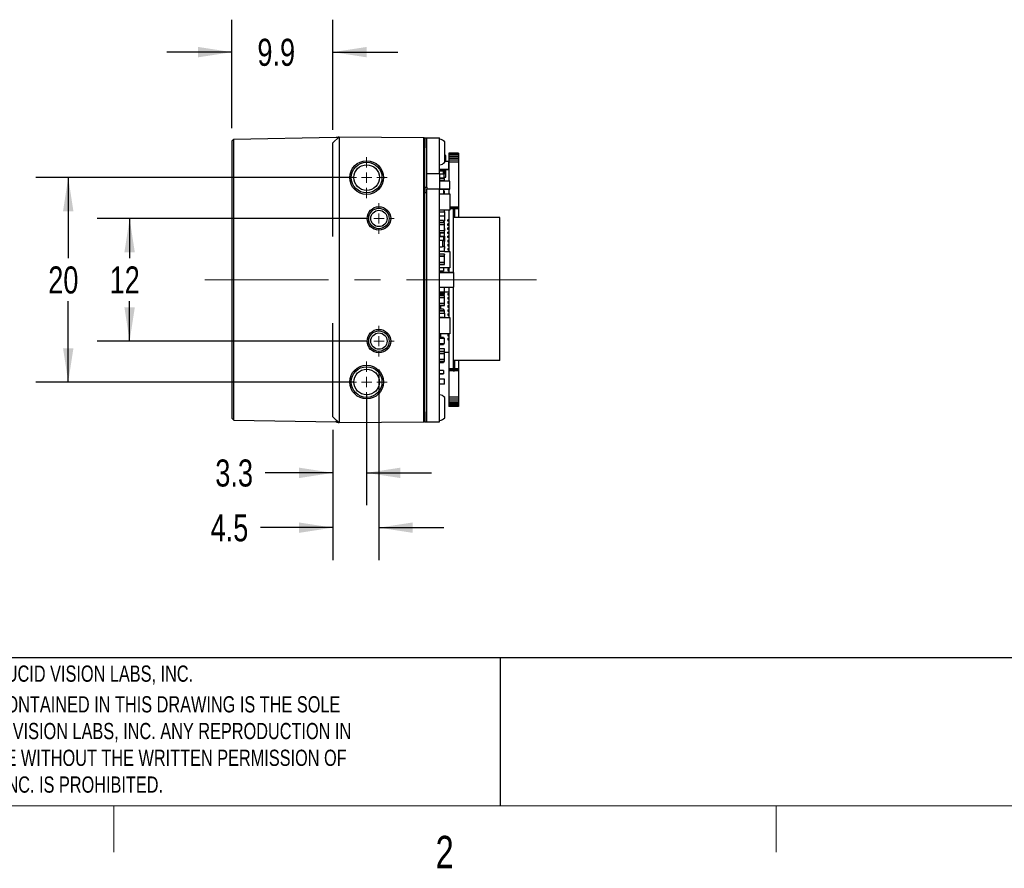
# Model space of a CAD drawing. Header units: millimetres. Extents: x 5 to 274, y 4 to 211.
# Tile 2 of 13: x 66 to 162, y 4 to 87. Entities that reach past the tile are written whole.
import ezdxf

# ---------------------------------------------------------------- set-up
doc = ezdxf.new("R2010")
doc.units = ezdxf.units.MM
doc.linetypes.add('CENTERX2', pattern=[20.32, 12.7, -2.54, 2.54, -2.54])
doc.layers.add('DIMENSIONS', color=8, linetype='Continuous')
doc.layers.add('FORMAT', color=7, linetype='Continuous')
doc.styles.add('SLDTEXTSTYLE0', font='TXT', dxfattribs={"width": 0.75})
doc.dimstyles.new('SLDDIMSTYLE1', dxfattribs={"dimtxt": 2.645833, "dimasz": 3.302, "dimexe": 0, "dimexo": 0.0625, "dimgap": 0.661458, "dimtad": 0, "dimtih": 1, "dimtoh": 1, "dimdec": 0, "dimrnd": 1e-09, "dimzin": 12, "dimdsep": 46, "dimtxsty": 'SLDTEXTSTYLE0', "dimsah": 1, "dimcen": 0.09, "dimadec": 0, "dimazin": 3, "dimtfac": 1, "dimtdec": 0, "dimtofl": 0, "dimtmove": 0, "dimatfit": 3, "dimfxl": 1, "dimfrac": 2, "dimtolj": 1, "dimtzin": 12, "dimarcsym": 0})
doc.dimstyles.new('SLDDIMSTYLE5', dxfattribs={"dimtxt": 2.645833, "dimasz": 3.302, "dimexe": 0, "dimexo": 0.0625, "dimgap": 0.661458, "dimtad": 0, "dimtih": 1, "dimtoh": 1, "dimdec": 1, "dimrnd": 1e-09, "dimzin": 12, "dimdsep": 46, "dimtxsty": 'SLDTEXTSTYLE0', "dimsah": 1, "dimcen": 0.09, "dimadec": 0, "dimazin": 3, "dimtfac": 1, "dimtdec": 3, "dimtmove": 0, "dimatfit": 0, "dimfxl": 1, "dimfrac": 2, "dimtolj": 1, "dimtzin": 12, "dimarcsym": 0})
doc.dimstyles.new('SLDDIMSTYLE6', dxfattribs={"dimtxt": 2.645833, "dimasz": 3.302, "dimexe": 0, "dimexo": 0.0625, "dimgap": 0.661458, "dimtad": 0, "dimtih": 1, "dimtoh": 1, "dimdec": 1, "dimrnd": 1e-09, "dimzin": 12, "dimdsep": 46, "dimtxsty": 'SLDTEXTSTYLE0', "dimsah": 1, "dimcen": 0.09, "dimadec": 0, "dimazin": 3, "dimtfac": 1, "dimtdec": 1, "dimtmove": 0, "dimatfit": 0, "dimfxl": 1, "dimfrac": 2, "dimtolj": 1, "dimtzin": 12, "dimarcsym": 0})

# ---------------------------------------------------------------- blocks, each defined once
blk = doc.blocks.new('SW_NOTE_0_1')
at = {"layer": 'FORMAT', "color": 0, "char_height": 1.5875, "attachment_point": 1, "style": 'SLDTEXTSTYLE0'}
for s, insert in [('THE INFORMATION CONTAINED IN THIS DRAWING IS THE SOLE', (0, 2.046)), ('PROPERTY OF LUCID VISION LABS, INC. ANY REPRODUCTION IN', (0, -0.57)), ('PART OR AS A WHOLE WITHOUT THE WRITTEN PERMISSION OF', (0, -3.187)), ('LUCID VISION LABS, INC. IS PROHIBITED.', (0, -5.804))]:
    blk.add_mtext(s, dxfattribs=dict(at, insert=insert))
blk = doc.blocks.new('_D_9')
at = {"layer": 'DIMENSIONS'}
for p, q in [((99.596, 67.663), (73.321, 67.663)), ((76.496, 67.663), (76.496, 63.765)), ((76.496, 55.663), (76.496, 59.561)), ((99.596, 55.663), (73.321, 55.663))]:
    blk.add_line(p, q, dxfattribs=at)
for points in [[(76.496, 67.663), (75.988, 64.361), (77.004, 64.361)], [(76.496, 55.663), (77.004, 58.965), (75.988, 58.965)]]:
    blk.add_solid(points, dxfattribs=at)
at = {"layer": 'DIMENSIONS', "insert": (74.541, 62.971), "char_height": 2.6458, "attachment_point": 1, "style": 'SLDTEXTSTYLE0'}
blk.add_mtext('12', dxfattribs=at)
blk = doc.blocks.new('_D_10')
at = {"layer": 'DIMENSIONS'}
for p, q in [((98.396, 71.663), (67.321, 71.663)), ((70.496, 71.663), (70.496, 63.765)), ((70.496, 51.663), (70.496, 59.561)), ((98.396, 51.663), (67.321, 51.663))]:
    blk.add_line(p, q, dxfattribs=at)
for points in [[(70.496, 71.663), (69.988, 68.361), (71.004, 68.361)], [(70.496, 51.663), (71.004, 54.965), (69.988, 54.965)]]:
    blk.add_solid(points, dxfattribs=at)
at = {"layer": 'DIMENSIONS', "insert": (68.541, 62.971), "char_height": 2.6458, "attachment_point": 1, "style": 'SLDTEXTSTYLE0'}
blk.add_mtext('20', dxfattribs=at)
blk = doc.blocks.new('_D_11')
at = {"layer": 'DIMENSIONS'}
for p, q in [((86.496, 76.483), (86.496, 87.109)), ((96.366, 76.327), (96.366, 87.109)), ((86.496, 83.934), (80.146, 83.934)), ((96.366, 83.934), (102.716, 83.934))]:
    blk.add_line(p, q, dxfattribs=at)
for points in [[(86.496, 83.934), (83.194, 84.442), (83.194, 83.426)], [(96.366, 83.934), (99.668, 83.426), (99.668, 84.442)]]:
    blk.add_solid(points, dxfattribs=at)
at = {"layer": 'DIMENSIONS', "insert": (88.988, 85.242), "char_height": 2.6458, "attachment_point": 1, "style": 'SLDTEXTSTYLE0'}
blk.add_mtext('9.9', dxfattribs=at)
blk = doc.blocks.new('_D_12')
at = {"layer": 'DIMENSIONS'}
for p, q in [((99.666, 50.393), (99.666, 39.602)), ((96.366, 46.998), (96.366, 39.602)), ((96.366, 42.777), (89.756, 42.777)), ((99.666, 42.777), (106.016, 42.777))]:
    blk.add_line(p, q, dxfattribs=at)
for points in [[(96.366, 42.777), (93.064, 43.285), (93.064, 42.269)], [(99.666, 42.777), (102.968, 42.269), (102.968, 43.285)]]:
    blk.add_solid(points, dxfattribs=at)
at = {"layer": 'DIMENSIONS', "insert": (84.871, 44.086), "char_height": 2.6458, "attachment_point": 1, "style": 'SLDTEXTSTYLE0'}
blk.add_mtext('3.3', dxfattribs=at)
blk = doc.blocks.new('_D_13')
at = {"layer": 'DIMENSIONS'}
for p, q in [((100.866, 52.893), (100.866, 34.241)), ((96.366, 46.998), (96.366, 34.241)), ((96.366, 37.416), (89.295, 37.416)), ((100.866, 37.416), (107.216, 37.416))]:
    blk.add_line(p, q, dxfattribs=at)
for points in [[(96.366, 37.416), (93.064, 37.924), (93.064, 36.908)], [(100.866, 37.416), (104.168, 36.908), (104.168, 37.924)]]:
    blk.add_solid(points, dxfattribs=at)
at = {"layer": 'DIMENSIONS', "insert": (84.41, 38.725), "char_height": 2.6458, "attachment_point": 1, "style": 'SLDTEXTSTYLE0'}
blk.add_mtext('4.5', dxfattribs=at)
blk = doc.blocks.new('SW_CENTERMARKSYMBOL_5')
at = {"color": 0, "linetype": 'Continuous', "lineweight": 18}
for p, q in [((0, 1), (0, 2)), ((-1, 0), (-2, 0)), ((0, 0), (-0.5, 0)), ((0, 0), (0, 0.5)), ((0, 0), (0, -0.5)), ((0, 0), (0.5, 0)), ((1, 0), (2, 0)), ((0, -1), (0, -2))]:
    blk.add_line(p, q, dxfattribs=at)
blk = doc.blocks.new('SW_CENTERMARKSYMBOL_6')
at = {"color": 0, "linetype": 'Continuous', "lineweight": 18}
for p, q in [((0, 1), (0, 1.5)), ((-1, 0), (-1.5, 0)), ((0, 0), (-0.5, 0)), ((0, 0), (0, 0.5)), ((0, 0), (0, -0.5)), ((0, 0), (0.5, 0)), ((1, 0), (1.5, 0)), ((0, -1), (0, -1.5))]:
    blk.add_line(p, q, dxfattribs=at)
blk = doc.blocks.new('SW_CENTERMARKSYMBOL_7')
at = {"color": 0, "linetype": 'Continuous', "lineweight": 18}
for p, q in [((0, 1), (0, 1.5)), ((-1, 0), (-1.5, 0)), ((0, 0), (-0.5, 0)), ((0, 0), (0, 0.5)), ((0, 0), (0, -0.5)), ((0, 0), (0.5, 0)), ((1, 0), (1.5, 0)), ((0, -1), (0, -1.5))]:
    blk.add_line(p, q, dxfattribs=at)
blk = doc.blocks.new('SW_CENTERMARKSYMBOL_8')
at = {"color": 0, "linetype": 'Continuous', "lineweight": 18}
for p, q in [((0, 1), (0, 2)), ((-1, 0), (-2, 0)), ((0, 0), (-0.5, 0)), ((0, 0), (0, 0.5)), ((0, 0), (0, -0.5)), ((0, 0), (0.5, 0)), ((1, 0), (2, 0)), ((0, -1), (0, -2))]:
    blk.add_line(p, q, dxfattribs=at)

msp = doc.modelspace()

# ---------------------------------------------------------------- linework, layer by layer
at = {"color": 7, "linetype": 'Continuous', "lineweight": 25}
for p, q in [((86.6766167, 75.3935598), (86.495741, 75.2126841)), ((86.495741, 75.2126841), (86.495741, 48.1126841)), ((96.6874848, 75.5683002), (86.6766167, 75.3935598)), ((86.6766167, 47.9318084), (86.6766167, 75.3935598)), ((96.9709769, 75.6574023), (96.365741, 75.0574251)), ((96.9709769, 75.6574023), (105.2648606, 75.5850227)), ((105.365741, 75.4841423), (105.2648606, 75.5850227)), ((105.365741, 75.5626841), (105.565741, 75.5626841)), ((105.365741, 74.6626841), (105.365741, 75.5626841)), ((105.565741, 74.6626841), (105.565741, 75.5626841)), ((105.565741, 75.5626841), (106.795741, 75.5626841)), ((106.795741, 74.6626841), (106.795741, 75.5626841)), ((107.295741, 75.0533686), (107.295741, 75.1626841)), ((96.365741, 66.9115807), (96.365741, 74.6574099)), ((96.965741, 74.6574099), (96.965741, 62.8716539)), ((105.2639803, 48.7403759), (105.2639803, 74.5849923)), ((105.365741, 70.7126841), (105.365741, 74.6626841)), ((105.565741, 70.7126841), (105.565741, 74.6626841)), ((105.565741, 72.0126841), (105.565741, 74.6626841)), ((106.795741, 72.0126841), (106.795741, 74.6626841)), ((107.295741, 73.1626841), (107.295741, 75.0533686)), ((107.3952423, 73.8126916), (107.295741, 73.8126916)), ((107.295741, 73.2620004), (107.6952441, 73.2620004)), ((107.3952423, 73.2620004), (107.3952423, 73.8126916)), ((107.6952441, 72.4630587), (107.6952441, 73.2620004)), ((108.6587388, 74.0624742), (107.695741, 74.0624742)), ((107.695741, 74.0624742), (107.695741, 74.061684)), ((108.6587388, 74.061684), (107.695741, 74.061684)), ((107.695741, 74.061684), (107.695741, 74.022684)), ((108.6587388, 74.022684), (107.695741, 74.022684)), ((107.695741, 74.022684), (107.695741, 73.947684)), ((108.6587388, 73.947684), (107.695741, 73.947684)), ((107.695741, 73.947684), (107.695741, 73.838684)), ((108.6587388, 73.838684), (107.695741, 73.838684)), ((107.695741, 73.838684), (107.695741, 73.698684)), ((108.6587388, 73.698684), (107.695741, 73.698684)), ((107.695741, 73.698684), (107.695741, 73.534684)), ((108.6587388, 73.534684), (107.695741, 73.534684)), ((107.695741, 73.534684), (107.695741, 73.352684)), ((108.6587388, 73.352684), (107.695741, 73.352684)), ((107.695741, 73.352684), (107.695741, 73.159684)), ((108.6587388, 73.159684), (107.695741, 73.159684)), ((107.695741, 73.159684), (107.695741, 71.3123239)), ((108.6587388, 74.0624742), (108.6587388, 74.061684)), ((108.6587388, 74.061684), (108.6587388, 74.022684)), ((108.6587388, 74.022684), (108.6587388, 73.947684)), ((108.6587388, 73.947684), (108.6587388, 73.838684)), ((108.6587388, 73.838684), (108.6587388, 73.698684)), ((108.6587388, 73.698684), (108.6587388, 73.534684)), ((108.6587388, 73.534684), (108.6587388, 73.352684)), ((108.6587388, 73.352684), (108.6587388, 73.159684)), ((108.6587388, 73.159684), (108.6587388, 68.762684)), ((106.795741, 72.4630587), (107.6952441, 72.4630587)), ((107.6952441, 72.4630586), (106.795741, 72.4630586)), ((106.795741, 72.3231986), (107.195243, 72.3231986)), ((107.195243, 72.4630586), (107.195243, 72.3231986)), ((107.1952439, 72.0627675), (107.1952439, 72.3231986)), ((107.2252429, 72.4630586), (107.2252429, 71.6376922)), ((107.2752432, 72.1877583), (107.2252429, 72.1877583)), ((107.2752432, 72.1877583), (107.2752432, 72.4630586)), ((107.2852432, 72.1877583), (107.2752432, 72.1877583)), ((107.2852432, 71.9977583), (107.2852432, 72.1877583)), ((107.3952423, 71.7126932), (107.3952423, 72.4630586)), ((107.6952441, 72.4630586), (107.6952441, 72.4630587)), ((106.795741, 72.0126841), (105.565741, 72.0126841)), ((106.795741, 72.0126841), (106.795741, 70.5126841)), ((106.795741, 71.6376922), (107.2252429, 71.6376922)), ((106.795741, 71.6376922), (107.2252429, 71.6376922)), ((106.795741, 71.5626028), (107.2752432, 71.5626028)), ((107.2752432, 71.5626027), (106.795741, 71.5626027)), ((106.795741, 71.3626027), (107.2752432, 71.3626027)), ((107.7952441, 71.3123239), (106.795741, 71.3123239)), ((106.8030113, 72.0360017), (106.8030113, 72.0360017)), ((106.8452439, 72.0127675), (107.1452439, 72.0127675)), ((107.0952432, 71.6376922), (107.0952432, 71.5626028)), ((107.2252429, 71.9877583), (107.2752432, 71.9877583)), ((107.2752432, 71.9877583), (107.2252429, 71.9877583)), ((107.2252429, 71.7126932), (107.3952423, 71.7126932)), ((107.2252429, 71.7126932), (107.3952423, 71.7126932)), ((107.2252429, 71.6376922), (107.2252429, 71.6376922)), ((107.2752432, 71.9877583), (107.2752432, 71.9977583)), ((107.2752432, 71.5526027), (107.2752432, 71.5626027)), ((107.2752432, 71.3626027), (107.2852432, 71.3626027)), ((107.2752432, 71.3626027), (107.2752432, 71.3123239)), ((107.2752433, 71.3525751), (107.2852433, 71.3525751)), ((107.2773084, 71.9879739), (107.2773085, 71.9879739)), ((107.278019, 71.3621822), (107.278019, 71.3621822)), ((107.2814371, 71.5604537), (107.281437, 71.5604537)), ((107.2852432, 71.3626027), (107.2852432, 71.5526027)), ((107.2852433, 71.3123239), (107.2852433, 71.3525751)), ((107.3952423, 71.7126932), (107.3952423, 71.7126932)), ((107.7952441, 70.5133822), (107.7952441, 71.3123239)), ((105.365741, 70.7126841), (105.365741, 70.2126841)), ((105.365741, 70.7126841), (105.565741, 70.7126841)), ((105.565741, 70.7126841), (105.565741, 70.643272)), ((105.565741, 70.643272), (105.565741, 70.5126841)), ((106.795741, 70.5126841), (105.565741, 70.5126841)), ((105.565741, 48.6626841), (105.565741, 70.5126841)), ((107.7952441, 70.5133822), (106.795741, 70.5133822)), ((106.795741, 70.5133822), (107.7952441, 70.5133822)), ((106.795741, 48.6626841), (106.795741, 70.5126841)), ((107.195243, 70.5133822), (107.195243, 70.058072)), ((107.195243, 70.337687), (107.2252429, 70.337687)), ((107.195243, 70.3178822), (107.2752432, 70.3178822)), ((107.2752432, 70.3178821), (107.195243, 70.3178821)), ((107.2252429, 70.337687), (107.2252429, 70.3178822)), ((107.2752432, 70.3078821), (107.2752432, 70.3178821)), ((107.2814371, 70.315733), (107.281437, 70.3157331)), ((107.2852432, 70.1178821), (107.2852432, 70.3078821)), ((107.695741, 70.5133822), (107.695741, 70.058072)), ((107.7952441, 70.5133822), (107.7952441, 70.5133822)), ((105.365741, 70.2126841), (105.565741, 70.2126841)), ((105.365741, 48.6626841), (105.365741, 70.2126841)), ((105.565741, 48.6626841), (105.565741, 70.2126841)), ((106.795741, 70.058072), (107.7952441, 70.058072)), ((107.195243, 70.1178821), (107.2752432, 70.1178821)), ((107.2752433, 70.0625721), (107.195243, 70.0625721)), ((107.2752433, 70.0625721), (107.195243, 70.0625721)), ((107.2752432, 70.1178821), (107.2852432, 70.1178821)), ((107.2752432, 70.1178821), (107.2752432, 70.0625721)), ((107.2752433, 70.058072), (107.2752433, 70.0625721)), ((107.278019, 70.0621792), (107.278019, 70.0621792)), ((107.7952441, 70.058072), (107.7952441, 68.4590099)), ((107.7952441, 68.4590099), (106.795741, 68.4590099)), ((107.7952441, 68.4590099), (106.795741, 68.4590099)), ((107.2852432, 68.3226028), (107.2852432, 68.4590099)), ((107.695741, 68.4590099), (107.695741, 64.4373749)), ((108.6587388, 68.762684), (107.7952441, 68.762684)), ((108.6587388, 68.664684), (107.7952441, 68.664684)), ((107.7952441, 68.633684), (108.6587388, 68.633684)), ((107.7952441, 68.4590099), (107.7952441, 68.4590099)), ((108.1157399, 68.7626841), (108.2387399, 68.7626841)), ((108.1157399, 68.7626841), (108.1157399, 67.7626841)), ((108.2387399, 68.7626841), (108.2387399, 67.7626841)), ((108.6587388, 68.762684), (108.6587388, 68.664684)), ((108.6587388, 68.664684), (108.6587388, 68.633684)), ((108.6587388, 68.633684), (108.6587388, 67.7626841)), ((106.795741, 68.3126028), (107.2752432, 68.3126028)), ((106.8052433, 67.902792), (106.795741, 67.902792)), ((107.195243, 67.4771779), (106.795741, 67.4771779)), ((106.8044987, 67.9127643), (106.8044987, 67.9127643)), ((106.8052433, 67.912792), (107.2852433, 67.912792)), ((106.8052433, 67.902792), (106.8052433, 67.912792)), ((107.195243, 67.4771779), (107.195243, 67.2630423)), ((107.195243, 67.412792), (107.2852433, 67.412792)), ((107.195243, 67.3877981), (107.2752433, 67.3877981)), ((107.2752432, 68.3126028), (107.2752432, 68.3226028)), ((107.2752432, 68.3126028), (107.2752432, 67.912792)), ((107.2752433, 67.3877981), (107.2752433, 67.3977981)), ((107.2752433, 67.3977981), (107.2852433, 67.3977981)), ((107.2752433, 67.3877981), (107.2759878, 67.3878258)), ((107.2759878, 67.3878258), (107.2759879, 67.3878258)), ((107.2852432, 67.412792), (107.2859878, 67.4128198)), ((107.2852433, 67.902792), (107.2852433, 67.912792)), ((107.2852433, 67.902792), (107.2952433, 67.902792)), ((107.2852433, 67.412792), (107.2852433, 67.422792)), ((107.2852433, 67.422792), (107.2952433, 67.422792)), ((107.2852433, 67.3977981), (107.2852433, 67.412792)), ((107.2852433, 67.3728042), (107.2852433, 67.3977981)), ((107.2859878, 67.4128198), (107.2859879, 67.4128198)), ((107.2952433, 67.422792), (107.2952433, 67.902792)), ((107.615741, 67.3876841), (107.615741, 67.5376841)), ((107.695741, 67.5376841), (107.615741, 67.5376841)), ((107.695741, 67.3876841), (107.615741, 67.3876841)), ((108.1157399, 67.7626841), (108.1157399, 62.3877067)), ((111.6772399, 67.7626841), (108.1157399, 67.7626841)), ((112.6772399, 67.7626841), (111.6772399, 67.7626841)), ((112.6772399, 53.7626841), (112.6772399, 67.7626841)), ((96.365741, 65.9081836), (96.365741, 66.9115807)), ((107.2752432, 67.2630423), (106.795741, 67.2630423)), ((106.795741, 67.0630423), (107.2752432, 67.0630423)), ((107.2752432, 67.0630423), (106.795741, 67.0630423)), ((107.2752432, 66.4630423), (106.795741, 66.4630423)), ((107.195243, 67.3628042), (107.2752433, 67.3628042)), ((107.2752432, 67.2630423), (107.2752432, 67.2530423)), ((107.2752432, 67.0630423), (107.2852432, 67.0630423)), ((107.2852432, 67.0630423), (107.2752432, 67.0630423)), ((107.2752432, 66.4630423), (107.2752432, 67.0630423)), ((107.2852432, 66.4630423), (107.2752432, 66.4630423)), ((107.2752433, 67.3628042), (107.2752433, 67.3728042)), ((107.2752433, 67.3728042), (107.2852433, 67.3728042)), ((107.2752433, 67.3628042), (107.2759878, 67.3628319)), ((107.2752433, 66.902792), (107.2852433, 66.902792)), ((107.2759878, 67.3628319), (107.2759879, 67.3628319)), ((107.2852432, 67.0630423), (107.2852432, 67.2530423)), ((107.2852432, 67.0630423), (107.2852432, 67.0630423)), ((107.2852432, 66.4877554), (107.2952432, 66.4877554)), ((107.2952432, 66.4877554), (107.2852432, 66.4877554)), ((107.2852432, 66.2730423), (107.2852432, 66.4630423)), ((107.2852432, 66.4627614), (107.2952432, 66.4627614)), ((107.2952432, 66.4627614), (107.2852432, 66.4627614)), ((107.2852433, 66.4630423), (107.2852433, 66.902792)), ((107.2952432, 66.4877554), (107.2952432, 66.6777554)), ((107.2952432, 66.4627614), (107.2952432, 66.4877554)), ((107.2952432, 66.4877554), (107.2952432, 66.4877554)), ((107.2952432, 66.4627614), (107.2952432, 66.4627614)), ((107.695741, 67.1376841), (107.615741, 67.1376841)), ((107.615741, 66.9876841), (107.615741, 67.1376841)), ((107.695741, 66.9876841), (107.615741, 66.9876841)), ((107.615741, 66.5876841), (107.615741, 66.7376841)), ((107.695741, 66.7376841), (107.615741, 66.7376841)), ((107.695741, 66.5876841), (107.615741, 66.5876841)), ((106.795741, 66.2630423), (107.2752432, 66.2630423)), ((107.2752432, 66.2630423), (106.795741, 66.2630423)), ((106.8052432, 66.0271808), (106.795741, 66.0271808)), ((106.8052433, 65.9278011), (106.795741, 65.9278011)), ((106.8052432, 65.8877554), (106.795741, 65.8877554)), ((107.195243, 65.8504325), (106.795741, 65.8504325)), ((106.795741, 65.527181), (107.0952432, 65.527181)), ((106.8044987, 65.9377733), (106.8044987, 65.9377733)), ((106.8052432, 66.2630423), (106.8052432, 65.8877554)), ((106.8052432, 66.2630423), (106.8052432, 65.8877554)), ((107.2852432, 65.8877554), (106.8052432, 65.8877554)), ((107.0952432, 65.527181), (107.0952432, 64.8981957)), ((107.0952432, 65.5214467), (107.195243, 65.5214467)), ((107.195243, 65.5214467), (107.0952432, 65.5214467)), ((107.0952432, 65.5129171), (107.2852432, 65.5129171)), ((107.2852432, 65.5129171), (107.0952432, 65.5129171)), ((107.195243, 65.8504325), (107.195243, 65.5214467)), ((107.195243, 65.6877554), (107.2852432, 65.6877554)), ((107.2852432, 65.6877554), (107.195243, 65.6877554)), ((107.195243, 65.5214467), (107.195243, 65.5214467)), ((107.2752432, 66.2630423), (107.2752432, 66.2730423)), ((107.2773084, 66.2632579), (107.2773085, 66.2632579)), ((107.2852432, 65.8877554), (107.2852432, 66.2730423)), ((107.2952432, 65.8877554), (107.2852432, 65.8877554)), ((107.2852432, 65.6877554), (107.2852432, 65.6977554)), ((107.2852432, 65.5129171), (107.2952432, 65.5129171)), ((107.2952432, 65.5129171), (107.2852432, 65.5129171)), ((107.2852432, 64.9143735), (107.2852432, 65.5129171)), ((107.2852433, 65.9278011), (107.2952433, 65.9278011)), ((107.2873084, 65.6879709), (107.2873084, 65.687971)), ((107.2952432, 65.6977554), (107.2952432, 65.8877554)), ((107.2952432, 65.5129171), (107.2952432, 65.6977554)), ((107.2952432, 65.5129171), (107.2952432, 65.5129171)), ((107.2952433, 65.8877554), (107.2952433, 65.9278011)), ((107.2952433, 65.4478011), (107.2952433, 65.5129171)), ((107.615741, 66.1876841), (107.615741, 66.3376841)), ((107.695741, 66.3376841), (107.615741, 66.3376841)), ((107.695741, 66.1876841), (107.615741, 66.1876841)), ((107.695741, 65.9376841), (107.615741, 65.9376841)), ((107.615741, 65.7876841), (107.615741, 65.9376841)), ((107.695741, 65.7876841), (107.615741, 65.7876841)), ((107.615741, 65.5376841), (107.615741, 65.3876841)), ((107.615741, 65.5376841), (107.695741, 65.5376841)), ((106.795741, 64.8981957), (107.0952432, 64.8981957)), ((107.2752433, 64.9243735), (107.0952432, 64.9243735)), ((107.2752433, 64.9243734), (107.0952432, 64.9243734)), ((107.2752433, 64.9143734), (107.2752433, 64.9243734)), ((107.2752433, 64.9143734), (107.2852433, 64.9143734)), ((107.278019, 64.9239805), (107.278019, 64.9239805)), ((107.2852432, 65.4378011), (107.2859878, 65.4378288)), ((107.2952432, 64.9129171), (107.2852432, 64.9129171)), ((107.2852433, 65.4478011), (107.2952433, 65.4478011)), ((107.2852433, 65.422563), (107.2952433, 65.422563)), ((107.2852433, 64.4343734), (107.2852433, 64.9143734)), ((107.2859878, 65.4378288), (107.2859879, 65.4378288)), ((107.2873084, 64.7131327), (107.2873084, 64.7131327)), ((107.2952432, 64.7229171), (107.2952432, 64.9129171)), ((107.2952433, 65.422563), (107.2952433, 65.4478011)), ((107.615741, 65.3876841), (107.695741, 65.3876841)), ((107.615741, 65.1376841), (107.615741, 64.9876841)), ((107.615741, 65.1376841), (107.695741, 65.1376841)), ((107.615741, 64.9876841), (107.695741, 64.9876841)), ((107.615741, 64.7376841), (107.615741, 64.5876841)), ((107.615741, 64.7376841), (107.695741, 64.7376841)), ((107.615741, 64.5876841), (107.695741, 64.5876841)), ((107.2752433, 64.4243734), (106.795741, 64.4243734)), ((107.2752432, 64.1627616), (106.795741, 64.1627616)), ((106.795741, 63.9627616), (107.2752432, 63.9627616)), ((107.2752432, 63.9627616), (106.795741, 63.9627616)), ((107.2752432, 64.1627616), (107.2752432, 64.1527616)), ((107.2752432, 63.9627616), (107.2852432, 63.9627616)), ((107.2852432, 63.9627616), (107.2752432, 63.9627616)), ((107.2752432, 63.3627616), (107.2752432, 63.9627616)), ((107.2752433, 64.4343734), (107.2752433, 64.4243734)), ((107.2752433, 64.4343734), (107.2852433, 64.4343734)), ((107.2852432, 64.4373749), (107.7952441, 64.4373749)), ((107.2852432, 63.9627616), (107.2852432, 64.1527616)), ((107.2852432, 63.9627616), (107.2852432, 63.9627616)), ((107.7952441, 64.4373749), (107.7952441, 62.8383128)), ((96.965741, 62.8716539), (96.965741, 60.4537143)), ((107.2752432, 63.3627616), (106.795741, 63.3627616)), ((106.795741, 63.1627616), (107.2752432, 63.1627616)), ((107.2752432, 63.1627616), (106.795741, 63.1627616)), ((107.7952441, 62.8383128), (106.795741, 62.8383128)), ((107.7952441, 62.8383128), (106.795741, 62.8383128)), ((107.195243, 62.8271781), (106.795741, 62.8271781)), ((107.195243, 62.8383128), (107.195243, 62.8271781)), ((107.195243, 62.8271781), (107.195243, 62.4981923)), ((107.2852432, 63.3627616), (107.2752432, 63.3627616)), ((107.2752432, 63.1627616), (107.2752432, 63.1727616)), ((107.2773084, 63.1629771), (107.2773085, 63.1629772)), ((107.2852432, 63.1727616), (107.2852432, 63.3627616)), ((107.615741, 62.7376841), (107.615741, 62.5876841)), ((107.615741, 62.7376841), (107.695741, 62.7376841)), ((107.615741, 62.5876841), (107.695741, 62.5876841)), ((107.695741, 62.8383128), (107.695741, 62.3877067)), ((107.7952441, 62.8383128), (107.7952441, 62.8383128)), ((106.795741, 62.4981923), (107.195243, 62.4981923)), ((107.195243, 62.4981923), (106.795741, 62.4981923)), ((108.1650841, 62.3877067), (106.8254041, 62.3877066)), ((106.8254041, 62.3877066), (108.1650841, 62.3877067)), ((106.885741, 62.4981923), (106.885741, 62.3877067)), ((107.195243, 62.4981923), (107.195243, 62.4981923)), ((108.1734558, 62.3865215), (108.1734557, 62.3865215)), ((108.1952442, 60.9678667), (108.1952441, 62.3575467)), ((106.8170325, 60.9388918), (106.8170325, 60.9388918)), ((106.8254042, 60.9377066), (108.1650842, 60.9377067)), ((107.2852433, 60.4725662), (107.2852433, 60.9377067)), ((107.6952441, 60.9377067), (107.6952441, 60.4383189)), ((107.6952441, 60.7376841), (107.695741, 60.7376841)), ((107.695741, 60.9377067), (107.695741, 57.9626588)), ((108.1157399, 60.9377067), (108.1157399, 53.7626841)), ((96.965741, 60.4537143), (96.965741, 48.6679583)), ((107.2752433, 60.4625662), (106.795741, 60.4625662)), ((106.795741, 60.3481925), (107.195243, 60.3481925)), ((106.795741, 60.2294423), (107.2752432, 60.2294423)), ((106.8552445, 60.1878803), (106.795741, 60.1878802)), ((107.2752432, 60.1377677), (106.795741, 60.1377677)), ((106.795741, 59.9377677), (107.2752432, 59.9377677)), ((107.2752432, 59.9377677), (106.795741, 59.9377677)), ((106.8552444, 60.1878803), (106.8552444, 60.2294423)), ((106.8552444, 60.1878803), (106.8557648, 60.1878803)), ((106.8552445, 60.2294423), (106.8552445, 60.1878803)), ((106.8557648, 60.2294423), (106.8557648, 60.1878803)), ((106.885741, 60.2294423), (106.885741, 60.1377677)), ((107.195243, 60.4625662), (107.195243, 60.3481925)), ((107.6952441, 60.4383189), (107.195243, 60.4383189)), ((107.195243, 60.4377279), (107.295244, 60.4377279)), ((107.2952439, 60.4377278), (107.195243, 60.4377278)), ((107.2752432, 60.4294423), (107.195243, 60.4294423)), ((107.195243, 60.4294423), (107.2752432, 60.4294423)), ((107.2752432, 60.4377278), (107.2752432, 60.4294423)), ((107.2852432, 60.4294423), (107.2752432, 60.4294423)), ((107.2752432, 60.4294423), (107.2852432, 60.4294423)), ((107.2752432, 60.2294423), (107.2752432, 60.2394423)), ((107.2752432, 60.1377677), (107.2752432, 60.1277677)), ((107.2752432, 59.9377677), (107.2852432, 59.9377677)), ((107.2852432, 59.9377677), (107.2752432, 59.9377677)), ((107.2752432, 59.3377677), (107.2752432, 59.9377677)), ((107.2752433, 60.4725662), (107.2752433, 60.4625662)), ((107.2752433, 60.4725662), (107.2852433, 60.4725662)), ((107.2752433, 59.8777979), (107.2852433, 59.8777979)), ((107.2852432, 60.2394423), (107.2852432, 60.4294423)), ((107.2852432, 60.4294423), (107.2852432, 60.4294423)), ((107.2852432, 59.9377677), (107.2852432, 60.1277677)), ((107.2852432, 59.9377677), (107.2852432, 59.9377677)), ((107.2852433, 59.3977979), (107.2852433, 59.8777979)), ((107.2952439, 60.4377278), (107.3022109, 60.4382156)), ((107.302211, 60.4382156), (107.295244, 60.4377279)), ((107.3022109, 60.4382156), (107.302211, 60.4382156)), ((107.6952441, 60.4383189), (107.302909, 60.4383189)), ((107.615741, 60.3376841), (107.695741, 60.3376841)), ((107.615741, 60.3376841), (107.615741, 60.1876841)), ((107.615741, 60.1876841), (107.695741, 60.1876841)), ((107.615741, 59.9376841), (107.615741, 59.7876841)), ((107.615741, 59.9376841), (107.695741, 59.9376841)), ((107.615741, 59.7876841), (107.695741, 59.7876841)), ((107.6952441, 60.5876841), (107.695741, 60.5876841)), ((107.6952441, 60.4383189), (107.6952441, 60.4383189)), ((107.2752432, 59.3377677), (106.795741, 59.3377677)), ((106.795741, 59.1377677), (107.2752432, 59.1377677)), ((107.2752432, 59.1377677), (106.795741, 59.1377677)), ((106.8552445, 58.9878803), (106.795741, 58.9878802)), ((107.195243, 58.8021841), (106.795741, 58.8021841)), ((106.8552445, 59.1377677), (106.8552445, 58.9878803)), ((106.8552445, 58.9878803), (106.8552445, 59.1377677)), ((106.8552445, 58.9878803), (106.8557649, 58.9878803)), ((106.8557649, 59.1377677), (106.8557649, 58.9878803)), ((106.885741, 59.1377677), (106.885741, 58.8021841)), ((107.195243, 58.8021841), (107.195243, 58.6126059)), ((107.2852432, 59.3377677), (107.2752432, 59.3377677)), ((107.2752432, 59.1377677), (107.2752432, 59.1477677)), ((107.2752433, 59.3977979), (107.2852433, 59.3977979)), ((107.2752433, 59.3877979), (107.2759878, 59.3878257)), ((107.2759878, 59.3878257), (107.2759879, 59.3878257)), ((107.2773084, 59.1379832), (107.2773085, 59.1379833)), ((107.2852432, 59.1477677), (107.2852432, 59.3377677)), ((107.615741, 59.5376841), (107.695741, 59.5376841)), ((107.615741, 59.5376841), (107.615741, 59.3876841)), ((107.615741, 59.3876841), (107.695741, 59.3876841)), ((107.615741, 59.1376841), (107.695741, 59.1376841)), ((107.615741, 59.1376841), (107.615741, 58.9876841)), ((107.615741, 58.9876841), (107.695741, 58.9876841)), ((107.615741, 58.7376841), (107.615741, 58.5876841)), ((107.615741, 58.7376841), (107.695741, 58.7376841)), ((106.795741, 58.6126059), (107.2752432, 58.6126059)), ((107.2752432, 58.6126058), (106.795741, 58.6126058)), ((106.795741, 58.4126058), (107.2752432, 58.4126058)), ((107.195243, 57.9771779), (106.795741, 57.9771779)), ((106.795741, 57.9626588), (107.7952441, 57.9626588)), ((107.2752432, 58.6627613), (107.195243, 58.6627613)), ((107.195243, 57.9771779), (107.195243, 57.9626588)), ((107.2752432, 58.6627613), (107.2752432, 58.6527613)), ((107.2752432, 58.6026058), (107.2752432, 58.6126058)), ((107.2752432, 58.4126058), (107.2852432, 58.4126058)), ((107.2752432, 58.4126058), (107.2752432, 57.9626588)), ((107.2814371, 58.6104567), (107.281437, 58.6104568)), ((107.2852432, 58.6026058), (107.2852432, 58.6527613)), ((107.2852432, 58.4126058), (107.2852432, 58.6026058)), ((107.2852432, 58.4627613), (107.2852432, 58.4627613)), ((107.615741, 58.5876841), (107.695741, 58.5876841)), ((107.615741, 58.3376841), (107.695741, 58.3376841)), ((107.615741, 58.3376841), (107.615741, 58.1876841)), ((107.615741, 58.1876841), (107.695741, 58.1876841)), ((107.7952441, 57.9626588), (107.7952441, 56.3635967)), ((96.365741, 56.4137875), (96.365741, 57.4171845)), ((96.365741, 48.6679583), (96.365741, 56.4137875)), ((107.7952441, 56.3635967), (106.795741, 56.3635967)), ((107.7952441, 56.3635967), (106.795741, 56.3635967)), ((106.8552446, 56.3378803), (106.795741, 56.3378802)), ((106.795741, 56.3378803), (106.855765, 56.3378803)), ((106.8552446, 56.1878803), (106.795741, 56.1878802)), ((107.195243, 56.0021717), (106.795741, 56.0021717)), ((107.195243, 55.9521839), (106.795741, 55.9521839)), ((106.795741, 55.9367635), (107.2752433, 55.9367635)), ((106.8552446, 56.3378803), (106.8552446, 56.1878803)), ((106.855765, 56.3378803), (106.8552446, 56.3378803)), ((106.8552446, 56.3378803), (106.8552446, 56.3378803)), ((106.8552446, 56.1878803), (106.8552446, 56.3378803)), ((106.8552446, 56.1878803), (106.855765, 56.1878803)), ((106.855765, 56.3378803), (106.855765, 56.1878803)), ((106.885741, 56.3635967), (106.885741, 56.0021716)), ((107.195243, 56.0021717), (107.195243, 55.9521839)), ((107.195243, 55.9521839), (107.195243, 55.9367635)), ((107.2752433, 55.9267635), (107.2752433, 55.9367635)), ((107.2752433, 55.9267635), (107.2852433, 55.9267635)), ((107.2852433, 55.4467635), (107.2852433, 55.9267635)), ((107.615741, 56.3376841), (107.615741, 56.1876841)), ((107.615741, 56.3376841), (107.695741, 56.3376841)), ((107.615741, 56.1876841), (107.695741, 56.1876841)), ((107.615741, 55.9376841), (107.615741, 55.7876841)), ((107.615741, 55.9376841), (107.695741, 55.9376841)), ((107.695741, 56.3635967), (107.695741, 52.950684)), ((107.7952441, 56.3635967), (107.7952441, 56.3635967)), ((106.795741, 55.4367635), (107.2752433, 55.4367635)), ((106.795741, 55.3231986), (107.195243, 55.3231986)), ((107.2752433, 54.912563), (106.795741, 54.912563)), ((107.2752433, 54.912563), (106.795741, 54.912563)), ((107.195243, 55.4367635), (107.195243, 55.3231986)), ((107.2752433, 55.4367635), (107.2752433, 55.4467635)), ((107.2752433, 55.4467635), (107.2852433, 55.4467635)), ((107.2752433, 55.4367635), (107.2759878, 55.4367913)), ((107.2752433, 54.902563), (107.2752433, 54.912563)), ((107.2752433, 54.902563), (107.2852433, 54.902563)), ((107.2759878, 55.4367913), (107.2759879, 55.4367913)), ((107.278019, 54.9121701), (107.278019, 54.9121701)), ((107.2852433, 54.6527614), (107.2852433, 54.902563)), ((107.615741, 55.7876841), (107.695741, 55.7876841)), ((107.2752432, 54.6627614), (106.795741, 54.6627614)), ((106.795741, 54.4627614), (107.2752432, 54.4627614)), ((107.2752432, 54.4627614), (106.795741, 54.4627614)), ((107.2752432, 54.6627614), (107.2752432, 54.6527614)), ((107.2752432, 54.4627614), (107.2852432, 54.4627614)), ((107.2852432, 54.4627614), (107.2752432, 54.4627614)), ((107.2752432, 53.8627614), (107.2752432, 54.4627614)), ((107.2752433, 54.422563), (107.2852433, 54.422563)), ((107.2852432, 54.4627614), (107.2852432, 54.6527614)), ((107.695741, 54.5526841), (107.2852432, 54.5526841)), ((107.2852432, 54.4627614), (107.2852432, 54.4627614)), ((107.2852433, 54.422563), (107.2852433, 54.4627614)), ((107.2752432, 53.8627614), (106.795741, 53.8627614)), ((106.795741, 53.6627614), (107.2752432, 53.6627614)), ((107.2752432, 53.6627614), (106.795741, 53.6627614)), ((106.795741, 53.5731891), (107.195243, 53.5731891)), ((107.195243, 53.5731891), (106.795741, 53.5731891)), ((107.195243, 53.6627614), (107.195243, 53.5731891)), ((107.195243, 53.5731891), (107.195243, 53.5731891)), ((107.2852432, 53.8627614), (107.2752432, 53.8627614)), ((107.2752432, 53.6627614), (107.2752432, 53.6727614)), ((107.2773084, 53.662977), (107.2773085, 53.662977)), ((107.2852432, 53.6727614), (107.2852432, 53.8627614)), ((107.695741, 52.950684), (107.695741, 52.860684)), ((108.6587388, 52.950684), (107.695741, 52.950684)), ((111.6772399, 53.7626841), (108.1157399, 53.7626841)), ((108.1157399, 53.7626841), (108.1157399, 52.7626841)), ((108.2387399, 53.7626841), (108.2387399, 52.7626841)), ((108.6587388, 53.7626841), (108.6587388, 52.950684)), ((108.6587388, 52.950684), (108.6587388, 52.860684)), ((112.6772399, 53.7626841), (111.6772399, 53.7626841)), ((107.195243, 52.8018942), (106.795741, 52.8018942)), ((107.195243, 52.4729084), (106.795741, 52.4729084)), ((106.795741, 52.4729083), (107.195243, 52.4729083)), ((107.195243, 52.8018942), (107.195243, 52.4729084)), ((107.195243, 52.4729084), (107.195243, 52.4729083)), ((108.6587388, 52.860684), (107.695741, 52.860684)), ((107.695741, 52.860684), (107.695741, 52.762684)), ((108.6587388, 52.762684), (107.695741, 52.762684)), ((107.695741, 52.762684), (107.695741, 50.165684)), ((108.1157399, 52.7626841), (108.2387399, 52.7626841)), ((108.6587388, 52.860684), (108.6587388, 52.762684)), ((108.6587388, 52.762684), (108.6587388, 50.165684)), ((107.2752433, 51.9526021), (106.795741, 51.9526021)), ((107.2752433, 51.9526021), (106.795741, 51.9526021)), ((107.2752433, 51.4526021), (106.795741, 51.4526021)), ((107.2752433, 51.9426021), (107.2752433, 51.9526021)), ((107.2752433, 51.9426021), (107.2852433, 51.9426021)), ((107.2752433, 51.4626021), (107.2752433, 51.4526021)), ((107.2752433, 51.4626021), (107.2852433, 51.4626021)), ((107.278019, 51.9522091), (107.278019, 51.9522091)), ((107.2852433, 51.4626021), (107.2852433, 51.9426021)), ((107.295741, 50.1456122), (107.295741, 50.1626841)), ((107.295741, 48.1626841), (107.295741, 50.1456122)), ((108.6587388, 50.165684), (107.695741, 50.165684)), ((107.695741, 50.165684), (107.695741, 49.972684)), ((108.6587388, 50.165684), (108.6587388, 49.972684)), ((108.6587388, 49.972684), (107.695741, 49.972684)), ((107.695741, 49.972684), (107.695741, 49.790684)), ((108.6587388, 49.790684), (107.695741, 49.790684)), ((107.695741, 49.790684), (107.695741, 49.626684)), ((108.6587388, 49.626684), (107.695741, 49.626684)), ((107.695741, 49.626684), (107.695741, 49.486684)), ((108.6587388, 49.486684), (107.695741, 49.486684)), ((107.695741, 49.486684), (107.695741, 49.377684)), ((108.6587388, 49.377684), (107.695741, 49.377684)), ((107.695741, 49.377684), (107.695741, 49.302684)), ((108.6587388, 49.302684), (107.695741, 49.302684)), ((107.695741, 49.302684), (107.695741, 49.263684)), ((108.6587388, 49.263684), (107.695741, 49.263684)), ((108.6587388, 49.972684), (108.6587388, 49.790684)), ((108.6587388, 49.790684), (108.6587388, 49.626684)), ((108.6587388, 49.626684), (108.6587388, 49.486684)), ((108.6587388, 49.486684), (108.6587388, 49.377684)), ((108.6587388, 49.377684), (108.6587388, 49.302684)), ((108.6587388, 49.302684), (108.6587388, 49.263684)), ((96.365741, 48.2679431), (96.9709769, 47.6679659)), ((105.365741, 47.7626841), (105.365741, 48.6626841)), ((105.565741, 47.7626841), (105.565741, 48.6626841)), ((106.795741, 47.7626841), (106.795741, 48.6626841)), ((86.495741, 48.1126841), (86.6766167, 47.9318084)), ((86.6766167, 47.9318084), (96.6874848, 47.757068)), ((105.2648606, 47.7403455), (96.9709769, 47.6679659)), ((105.365741, 47.8412259), (105.2648606, 47.7403455)), ((105.365741, 47.7626841), (105.565741, 47.7626841)), ((105.565741, 47.7626841), (106.795741, 47.7626841))]:
    msp.add_line(p, q, dxfattribs=at)
at = {"color": 7, "linetype": 'CENTERX2', "lineweight": 18}
msp.add_line((116.2653342, 61.6626841), (83.8628014, 61.6626841), dxfattribs=at)
at = {"color": 7, "linetype": 'Continuous', "lineweight": 25, "flags": 128}
for points in [[(107.2752432, 71.9877583), (107.2771941, 71.9879504), (107.2773084, 71.9879739)], [(107.278019, 71.3621822), (107.2771942, 71.362383), (107.2752433, 71.3625751)], [(107.278019, 70.0621792), (107.2771942, 70.06238), (107.2752433, 70.0625721)], [(107.2752432, 66.2630423), (107.2771941, 66.2632345), (107.2773084, 66.2632579)], [(107.2852432, 65.6877554), (107.2871941, 65.6879475), (107.2873084, 65.6879709)], [(107.278019, 64.9239805), (107.2771942, 64.9241813), (107.2752433, 64.9243735)], [(107.2852432, 64.7129171), (107.2871941, 64.7131092), (107.2873084, 64.7131327)], [(107.2752432, 63.1627616), (107.2771941, 63.1629537), (107.2773084, 63.1629771)], [(108.1734557, 62.3865215), (108.170968, 62.3871272), (108.1650841, 62.3877067)], [(107.2752432, 59.1377677), (107.2771941, 59.1379598), (107.2773084, 59.1379832)], [(107.278019, 54.9121701), (107.2771942, 54.9123709), (107.2752433, 54.912563)], [(107.2752432, 53.6627614), (107.2771941, 53.6629536), (107.2773084, 53.662977)], [(107.278019, 51.9522091), (107.2771942, 51.9524099), (107.2752433, 51.9526021)]]:
    msp.add_lwpolyline(points, dxfattribs=at)
at = {"color": 7, "linetype": 'Continuous', "lineweight": 25}
for centre, radius in [((99.665741, 71.6626841), 1.65), ((99.665741, 71.6626841), 1.5), ((99.665741, 71.6626841), 1.25), ((100.865741, 67.6626841), 1.15), ((100.865741, 67.6626841), 1), ((100.865741, 67.6626841), 0.8), ((100.865741, 55.6626841), 1.15), ((100.865741, 55.6626841), 1), ((100.865741, 55.6626841), 0.8), ((99.665741, 51.6626841), 1.65), ((99.665741, 51.6626841), 1.5), ((99.665741, 51.6626841), 1.25)]:
    msp.add_circle(centre, radius, dxfattribs=at)
for centre, radius, start, end in [((106.7344935, 74.6651891), 0.75, 41.554077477, 85.315820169), ((106.7344935, 73.6601791), 0.75, 274.684179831, 318.445922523), ((106.8452439, 72.0627675), 0.05, 188.085628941, 270), ((106.8452439, 72.0627675), 0.05, 188.085771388, 212.365331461), ((107.1452439, 72.0627675), 0.05, 270, 0.000002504), ((107.2752432, 71.9977583), 0.01, 270, 0.000005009), ((107.2752432, 71.5526028), 0.01, 51.729051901, 90), ((107.2752432, 71.5526027), 0.01, 0.000005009, 90), ((107.2752433, 71.3525751), 0.01, 0.000005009, 90), ((107.2752432, 70.3078822), 0.01, 51.729051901, 90), ((107.2752432, 70.3078821), 0.01, 0.000005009, 90), ((107.2752433, 70.0525721), 0.01, 33.366357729, 90), ((106.8052433, 67.902792), 0.01, 90, 161.846775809), ((106.8052432, 67.902792), 0.01, 94.270137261, 161.846470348), ((107.2752432, 68.3226028), 0.01, 270, 0.000005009), ((107.2752433, 67.3977981), 0.01, 270, 0.000005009), ((107.2852433, 67.902792), 0.01, 0.000005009, 90), ((107.2852433, 67.422792), 0.01, 270, 0.000005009), ((107.2852433, 67.422563), 0.01, 270, 0.000005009), ((107.2752432, 67.2530423), 0.01, 0.000005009, 90), ((107.2752433, 67.3728042), 0.01, 270, 0.000005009), ((107.2752433, 66.902792), 0.01, 0.000005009, 90), ((107.2852432, 66.6777554), 0.01, 0.000005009, 90), ((106.8052433, 65.9278011), 0.01, 90, 161.846775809), ((106.8052432, 65.9278011), 0.01, 94.270137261, 161.846470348), ((107.2752432, 66.2730423), 0.01, 270, 0.000005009), ((107.2852432, 65.6977554), 0.01, 270, 0.000005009), ((107.2852433, 65.9278011), 0.01, 0.000005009, 90), ((107.2752433, 64.9143734), 0.01, 0.000005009, 90), ((107.2852432, 64.7229171), 0.01, 270, 0.000005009), ((107.2852433, 65.4478011), 0.01, 270, 0.000005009), ((107.2852433, 65.422563), 0.01, 270, 0.000005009), ((107.2752432, 64.1527616), 0.01, 0.000005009, 90), ((107.2752433, 64.4343734), 0.01, 270, 0.000005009), ((107.2752432, 63.1727616), 0.01, 270, 0.000005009), ((106.8254041, 62.3575466), 0.03016, 90.000002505, 169.585435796), ((106.8254041, 62.3575466), 0.03016, 90.000002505, 169.58480218), ((108.1650841, 62.3575467), 0.03016, 0.0000056, 90.000002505), ((106.8254041, 60.9678666), 0.03016, 190.121919, 253.884450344), ((106.8254042, 60.9678666), 0.03016, 190.413925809, 270.000002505), ((108.1650842, 60.9678667), 0.03016, 270.000002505, 0.0000056), ((107.2752432, 60.2394423), 0.01, 270, 0.000005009), ((107.2752432, 60.1277677), 0.01, 0.000005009, 90), ((107.2752433, 60.4725662), 0.01, 270, 0.000005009), ((107.2752433, 59.8777979), 0.01, 0.000005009, 90), ((107.2752432, 59.1477677), 0.01, 270, 0.000005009), ((107.2752433, 59.3977979), 0.01, 270, 0.000005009), ((107.2752432, 58.6527613), 0.01, 0.000005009, 90), ((107.2752432, 58.6026059), 0.01, 51.729051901, 90), ((107.2752432, 58.6026058), 0.01, 0.000005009, 90), ((107.2752433, 55.9267635), 0.01, 0.000005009, 90), ((107.2752433, 55.4467635), 0.01, 270, 0.000005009), ((107.2752433, 54.902563), 0.01, 0.000005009, 90), ((107.2752432, 54.6527614), 0.01, 0.000005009, 90), ((107.2752433, 54.422563), 0.01, 270, 0.000005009), ((107.2752432, 53.6727614), 0.01, 270, 0.000005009), ((107.2752433, 51.9426021), 0.01, 0.000005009, 90), ((107.2752433, 51.4626021), 0.01, 270, 0.000005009), ((106.7344935, 49.6651891), 0.75, 41.554077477, 85.315820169), ((106.7344935, 48.6601791), 0.75, 274.684179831, 318.445922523), ((96.623399, 47.3168857), 0.4940321, 45.287210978, 89.501668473)]:
    msp.add_arc(centre, radius, start, end, dxfattribs=at)
for points, knots in [([(96.9566502, 75.6494366), (96.9532282, 75.6470617), (96.9472757, 75.6429306), (96.9262409, 75.6301731), (96.8935389, 75.6134954), (96.8501708, 75.5953908), (96.7914929, 75.5786159), (96.7348658, 75.5683123), (96.6987128, 75.5696936), (96.6877235, 75.5701135)], [0, 0, 0, 0, 0.2734760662, 0.4757084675, 0.5894675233, 0.6854721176, 0.8037015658, 0.9403317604, 1, 1, 1, 1]), ([(96.9709769, 75.6574023), (96.9709597, 75.6539744), (96.9709247, 75.6470208), (96.9706301, 75.5902173), (96.9702567, 75.5192434), (96.9699178, 75.4548776), (96.9696918, 75.41187), (96.9693494, 75.3467653), (96.9688297, 75.2457473), (96.9680267, 75.090716), (96.966969, 74.8904067), (96.9661686, 74.7385459), (96.965741, 74.6574099)], [0, 0, 0, 0, 0.119850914, 0.2431243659, 0.369819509, 0.4128768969, 0.4563160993, 0.5001371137, 0.5952462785, 0.7102794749, 0.8452084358, 1, 1, 1, 1]), ([(105.2639803, 74.5849923), (105.2640208, 74.6310401), (105.2640999, 74.7210056), (105.2642138, 74.8494847), (105.2643404, 74.9947983), (105.2644774, 75.1469407), (105.2646085, 75.2997634), (105.2647193, 75.4227956), (105.2647984, 75.5150151), (105.2648517, 75.5739487), (105.2648577, 75.5813474), (105.2648606, 75.5850227)], [0, 0, 0, 0, 0.08799632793, 0.17192164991, 0.25017088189, 0.38124478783, 0.50011480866, 0.62780218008, 0.75005816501, 0.87584540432, 1, 1, 1, 1]), ([(105.365741, 75.4841423), (105.365741, 75.4807959), (105.365741, 75.4741031), (105.365741, 75.4206371), (105.365741, 75.3375386), (105.365741, 75.2248554), (105.365741, 75.0877609), (105.365741, 74.9312976), (105.365741, 74.7615388), (105.365741, 74.6438411), (105.365741, 74.5849923)], [0, 0, 0, 0, 0.1249976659, 0.2499956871, 0.3749943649, 0.4999939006, 0.6249943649, 0.7499956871, 0.8749976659, 1, 1, 1, 1]), ([(96.365741, 74.6574099), (96.365741, 74.7098266), (96.365741, 74.8146595), (96.365741, 74.9468825), (96.365741, 75.0393863), (96.365741, 75.0514122), (96.365741, 75.0574251)], [0, 0, 0, 0, 0.2500043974, 0.5000062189, 0.7500043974, 1, 1, 1, 1]), ([(96.365741, 48.2679431), (96.365741, 48.273956), (96.365741, 48.2859819), (96.365741, 48.3784857), (96.365741, 48.5107087), (96.365741, 48.6155416), (96.365741, 48.6679583)], [0, 0, 0, 0, 0.2499956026, 0.4999937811, 0.7499956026, 1, 1, 1, 1]), ([(96.965741, 48.6679583), (96.9661685, 48.5868383), (96.9669688, 48.4350032), (96.9678832, 48.2618185), (96.9684803, 48.1471038), (96.9688512, 48.075359), (96.9691671, 48.0139722), (96.969615, 47.9277486), (96.9701464, 47.827169), (96.9706298, 47.7351701), (96.9709247, 47.6783458), (96.9709597, 47.6713933), (96.9709769, 47.6679659)], [0, 0, 0, 0, 0.1547790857, 0.2897053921, 0.3497794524, 0.4048630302, 0.4549552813, 0.5000554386, 0.6301639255, 0.7568580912, 0.8801370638, 1, 1, 1, 1]), ([(105.2648606, 47.7403455), (105.2648577, 47.7440196), (105.2648518, 47.7514171), (105.2647984, 47.8103477), (105.2647193, 47.9025514), (105.2646208, 48.0119721), (105.2645229, 48.1254024), (105.2644275, 48.2338507), (105.2643306, 48.3419635), (105.2642397, 48.4462983), (105.264159, 48.5371498), (105.2640721, 48.6365827), (105.2640132, 48.7031106), (105.2639803, 48.7403759)], [0, 0, 0, 0, 0.12410201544, 0.24986658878, 0.37205469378, 0.49973468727, 0.5776349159, 0.66099982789, 0.74982791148, 0.80779236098, 0.87287974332, 0.92879410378, 1, 1, 1, 1]), ([(105.365741, 48.7403759), (105.365741, 48.681527), (105.365741, 48.5638294), (105.365741, 48.3940706), (105.365741, 48.2376073), (105.365741, 48.1005127), (105.365741, 47.9878296), (105.365741, 47.904731), (105.365741, 47.8512651), (105.365741, 47.8445723), (105.365741, 47.8412259)], [0, 0, 0, 0, 0.1250023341, 0.2500043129, 0.3750056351, 0.5000060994, 0.6250056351, 0.7500043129, 0.8750023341, 1, 1, 1, 1]), ([(96.687572, 47.7620636), (96.6860143, 47.7625437), (96.6831151, 47.7634374), (96.645227, 47.7958851), (96.6276958, 47.8108991)], [0, 0, 0, 0, 0.537287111, 1, 1, 1, 1]), ([(96.6872589, 47.7566684), (96.7105228, 47.7557862), (96.7557284, 47.754072), (96.8164384, 47.7404829), (96.8649933, 47.7241417), (96.8982803, 47.7094608), (96.9218037, 47.6974055), (96.9394592, 47.6872377), (96.9510417, 47.6799367), (96.9549885, 47.6771862), (96.9566891, 47.6760011)], [0, 0, 0, 0, 0.1286985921, 0.2500823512, 0.3510199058, 0.4421686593, 0.5350969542, 0.667180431, 0.8565952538, 1, 1, 1, 1])]:
    msp.add_open_spline(points, degree=3, knots=knots, dxfattribs=at)
at = {"layer": 'FORMAT'}
for p, q in [((10.2, 24.7144932), (269.2, 24.7144932)), ((112.7193752, 24.7144932), (112.7193752, 10.2))]:
    msp.add_line(p, q, dxfattribs=at)
at = {"layer": 'FORMAT', "color": 7, "linetype": 'Continuous', "lineweight": 18}
for p, q in [((269.2, 10.2), (10.2, 10.2)), ((74.95, 10.2), (74.95, 5.675)), ((139.7, 5.674), (139.7, 10.201))]:
    msp.add_line(p, q, dxfattribs=at)

# ---------------------------------------------------------------- block references
at = {"color": 7, "linetype": 'Continuous', "lineweight": 0}
for name, p in [('SW_CENTERMARKSYMBOL_8', (99.665741, 71.6626841)), ('SW_CENTERMARKSYMBOL_7', (100.865741, 67.6626841)), ('SW_CENTERMARKSYMBOL_6', (100.865741, 55.6626841)), ('SW_CENTERMARKSYMBOL_5', (99.665741, 51.6626841))]:
    msp.add_blockref(name, p, dxfattribs=at)
at = {"layer": 'FORMAT'}
msp.add_blockref('SW_NOTE_0_1', (48, 18.8833333), dxfattribs=at)

# ---------------------------------------------------------------- texts
at = {"layer": 'FORMAT', "style": 'SLDTEXTSTYLE0'}
for s, insert, char_height, attachment_point in [('COPYRIGHT © 2023 LUCID VISION LABS, INC.', (48, 23.9297284), 1.5875, 1), ('2', (107.2930295, 7.2661233), 3.175, 2)]:
    msp.add_mtext(s, dxfattribs=dict(at, insert=insert, char_height=char_height, attachment_point=attachment_point))

# ---------------------------------------------------------------- dimensions: what is measured, and where the dimension line sits
at = {"layer": 'DIMENSIONS'}
for base, p1, p2, dimstyle, picture, middle in [((96.365741, 83.9338011), (86.495741, 75.2126841), (96.365741, 75.0574251), 'SLDDIMSTYLE5', '_D_11', (91.430741, 83.9338011)), ((96.365741, 37.4158992), (100.865741, 54.1626841), (96.365741, 48.2679431), 'SLDDIMSTYLE6', '_D_13', (86.8524888, 37.4158992)), ((99.665741, 42.7774337), (96.365741, 48.2679431), (99.665741, 51.6626841), 'SLDDIMSTYLE6', '_D_12', (87.313757, 42.7774337))]:
    dim = msp.add_linear_dim(base=base, p1=p1, p2=p2, dimstyle=dimstyle, dxfattribs=at)
    dim.commit()
    dim.dimension.update_dxf_attribs({"geometry": picture, "text_midpoint": middle, "dimtype": 160})
for base, p1, p2, picture, middle in [((70.495741, 71.6626841), (99.665741, 51.6626841), (99.665741, 71.6626841), '_D_10', (70.495741, 61.6626841)), ((76.495741, 67.6626841), (100.865741, 55.6626841), (100.865741, 67.6626841), '_D_9', (76.495741, 61.6626841))]:
    dim = msp.add_linear_dim(base=base, p1=p1, p2=p2, angle=90, dimstyle='SLDDIMSTYLE1', dxfattribs=at)
    dim.commit()
    dim.dimension.update_dxf_attribs({"geometry": picture, "text_midpoint": middle, "dimtype": 160})

doc.saveas('drawing.dxf')
